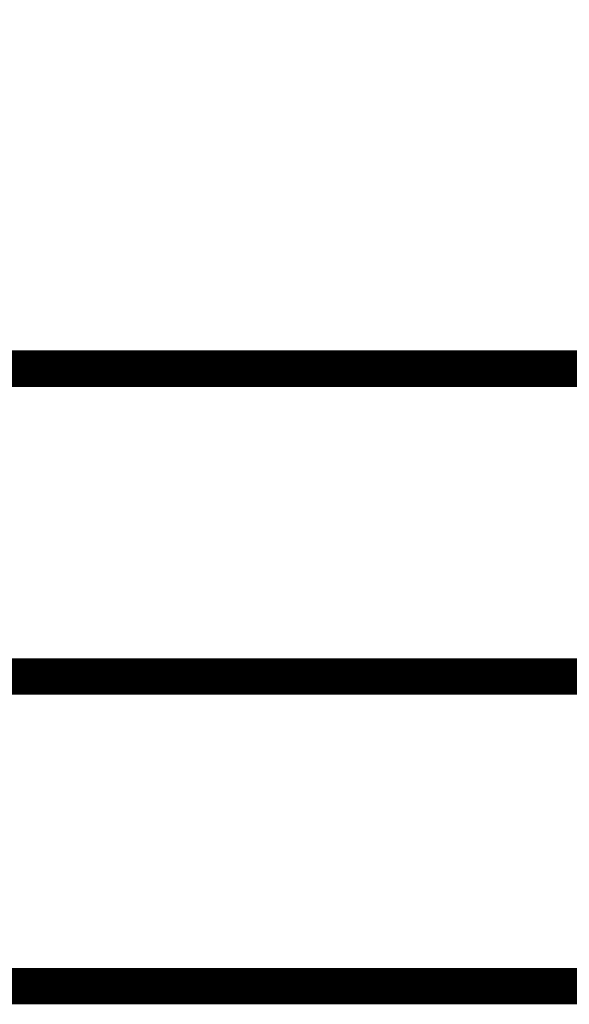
# Model space of a CAD drawing. Header units: inches. Extents: x 0 to 9.5, y -0.01 to 7.51.
# Tile 35 of 59: x 3.25 to 3.43, y 4.27 to 4.59. Entities that reach past the tile are written whole.
import ezdxf

# ---------------------------------------------------------------- set-up
doc = ezdxf.new("R2010")
doc.units = ezdxf.units.IN
doc.header["$MEASUREMENT"] = 0
doc.layers.add('Sheet', color=255, linetype='Continuous')

msp = doc.modelspace()

# ---------------------------------------------------------------- linework, layer by layer
at = {"layer": 'Sheet'}
for points in [[(2.95078, 4.7495, 0.0118, 0.0118, 0), (2.95078, 4.47669, 0.0118, 0.0118, 0), (3.41065, 4.47669, 0.0118, 0.0118, 0)], [(3.71063, 4.47669, 0.0118, 0.0118, 0), (3.41065, 4.47669, 0.0118, 0.0118, 0)], [(3.41065, 4.37686, 0.0118, 0.0118, 0), (3.05118, 4.37686, 0.0118, 0.0118, 0)], [(3.71063, 4.37686, 0.0118, 0.0118, 0), (3.41065, 4.37686, 0.0118, 0.0118, 0)], [(3.41065, 4.27641, 0.0118, 0.0118, 0), (3.05118, 4.27641, 0.0118, 0.0118, 0)], [(3.71063, 4.27641, 0.0118, 0.0118, 0), (3.41065, 4.27641, 0.0118, 0.0118, 0)]]:
    msp.add_lwpolyline(points, format="xyseb", dxfattribs=at)

doc.saveas('drawing.dxf')
